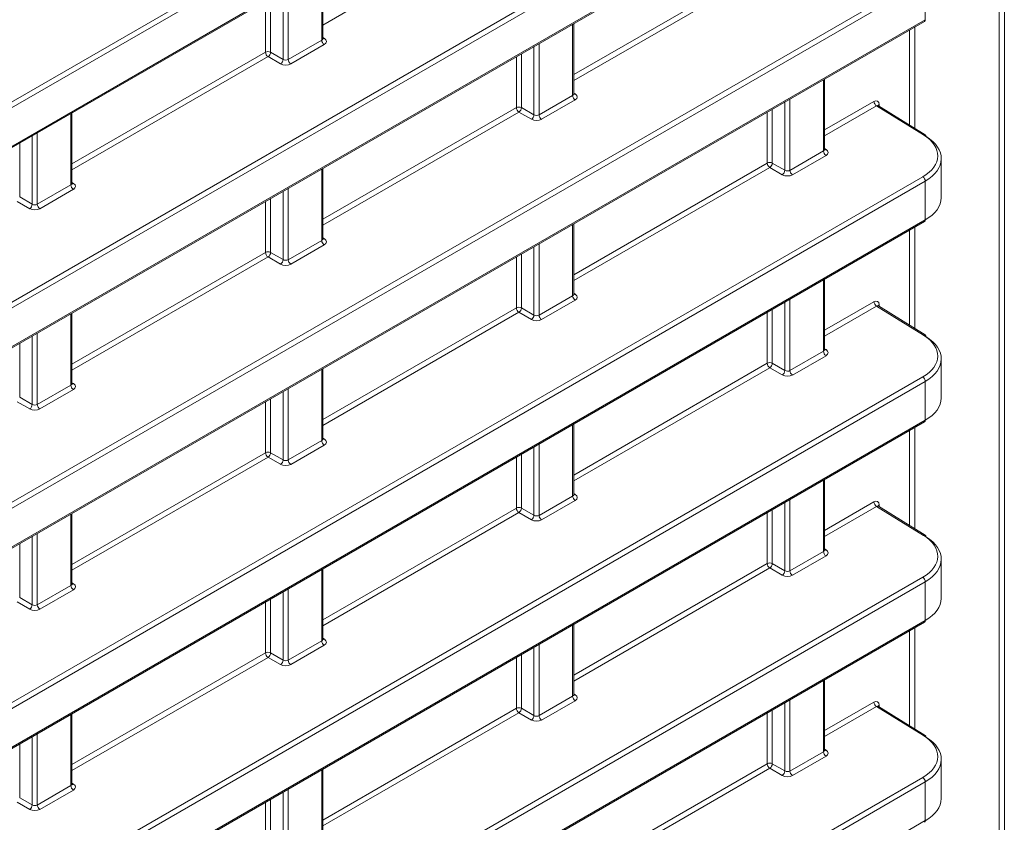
# Model space of a CAD drawing. Header units: millimetres. Extents: x 0 to 1118, y 0 to 864.
# Tile 39 of 146: x 358 to 372, y 172 to 183. Entities that reach past the tile are written whole.
import ezdxf

# ---------------------------------------------------------------- set-up
doc = ezdxf.new("R2010")
doc.units = ezdxf.units.MM

msp = doc.modelspace()

# ---------------------------------------------------------------- linework, layer by layer
at = {"color": 7, "linetype": 'Continuous', "lineweight": 15}
for p, q in [((371.873, 165.715), (371.873, 216.666)), ((371.944, 216.666), (371.944, 165.715)), ((348.856, 176.838), (370.823, 189.519)), ((370.857, 189.458), (348.89, 176.777)), ((348.88, 176.222), (370.847, 188.903)), ((348.89, 176.244), (370.857, 188.926)), ((348.856, 174.086), (370.823, 186.767)), ((370.857, 186.706), (348.89, 174.025)), ((348.89, 173.493), (370.857, 186.174)), ((348.88, 173.47), (370.847, 186.151)), ((362.58, 183.162), (362.58, 184.13)), ((348.856, 171.334), (370.823, 184.015)), ((370.857, 183.954), (348.89, 171.273)), ((370.857, 183.422), (370.857, 183.954)), ((348.88, 170.718), (370.847, 183.399)), ((348.89, 170.741), (370.857, 183.422)), ((366.027, 182.401), (366.027, 183.368)), ((362.104, 182.875), (362.565, 183.142)), ((362.6, 183.081), (362.139, 182.815)), ((361.999, 182.815), (361.827, 182.915)), ((361.862, 182.976), (362.034, 182.877)), ((369.474, 181.639), (369.474, 182.607)), ((365.551, 182.114), (366.012, 182.38)), ((366.047, 182.319), (365.586, 182.053)), ((370.831, 181.84), (370.188, 182.238)), ((370.857, 181.842), (370.213, 182.24)), ((359.133, 181.172), (359.133, 182.14)), ((365.446, 182.054), (365.274, 182.153)), ((365.309, 182.214), (365.481, 182.115)), ((368.998, 181.352), (369.459, 181.618)), ((369.494, 181.557), (369.033, 181.291)), ((368.756, 181.452), (368.928, 181.353)), ((371.077, 180.974), (371.077, 181.512)), ((362.58, 180.411), (362.58, 181.378)), ((368.893, 181.292), (368.721, 181.391)), ((348.856, 168.582), (370.823, 181.264)), ((370.857, 181.203), (348.89, 168.521)), ((358.657, 180.885), (359.118, 181.152)), ((370.857, 180.671), (370.857, 181.203)), ((359.153, 181.091), (358.692, 180.825)), ((358.552, 180.825), (358.379, 180.925)), ((358.415, 180.986), (358.587, 180.887)), ((348.88, 167.966), (370.847, 180.648)), ((348.89, 167.989), (370.857, 180.671)), ((366.027, 179.649), (366.027, 180.617)), ((362.104, 180.124), (362.565, 180.39)), ((361.862, 180.224), (362.034, 180.125)), ((362.6, 180.329), (362.139, 180.063)), ((361.999, 180.064), (361.827, 180.163)), ((369.474, 178.887), (369.474, 179.855)), ((365.551, 179.362), (366.012, 179.628)), ((366.047, 179.567), (365.586, 179.301)), ((365.446, 179.302), (365.274, 179.401)), ((365.309, 179.462), (365.481, 179.363)), ((370.831, 179.088), (370.188, 179.486)), ((370.857, 179.09), (370.213, 179.488)), ((359.133, 178.421), (359.133, 179.388)), ((368.998, 178.6), (369.459, 178.866)), ((369.494, 178.805), (369.033, 178.539)), ((371.077, 178.222), (371.077, 178.76)), ((362.58, 177.659), (362.58, 178.627)), ((368.893, 178.54), (368.721, 178.639)), ((368.756, 178.701), (368.928, 178.601)), ((348.856, 165.831), (370.823, 178.512)), ((370.857, 178.451), (348.89, 165.77)), ((370.857, 177.919), (370.857, 178.451)), ((358.657, 178.134), (359.118, 178.4)), ((359.153, 178.339), (358.692, 178.073)), ((358.415, 178.234), (358.587, 178.135)), ((358.552, 178.074), (358.379, 178.173)), ((348.89, 165.238), (370.857, 177.919)), ((348.88, 165.215), (370.847, 177.896)), ((366.027, 176.897), (366.027, 177.865)), ((362.104, 177.372), (362.565, 177.638)), ((362.6, 177.577), (362.139, 177.311)), ((361.999, 177.312), (361.827, 177.411)), ((361.862, 177.472), (362.034, 177.373)), ((369.474, 176.135), (369.474, 177.103)), ((365.551, 176.61), (366.012, 176.876)), ((365.309, 176.711), (365.481, 176.611)), ((366.047, 176.815), (365.586, 176.549)), ((370.831, 176.336), (370.188, 176.734)), ((370.857, 176.338), (370.213, 176.737)), ((359.133, 175.669), (359.133, 176.637)), ((365.446, 176.55), (365.274, 176.649)), ((368.998, 175.848), (369.459, 176.115)), ((369.494, 176.054), (369.033, 175.788)), ((362.58, 174.907), (362.58, 175.875)), ((368.893, 175.788), (368.721, 175.888)), ((368.756, 175.949), (368.928, 175.85)), ((371.077, 175.47), (371.077, 176.008)), ((348.856, 163.079), (370.823, 175.76)), ((370.857, 175.699), (348.89, 163.018)), ((358.657, 175.382), (359.118, 175.648)), ((370.857, 175.167), (370.857, 175.699)), ((358.415, 175.482), (358.587, 175.383)), ((359.153, 175.587), (358.692, 175.321)), ((358.552, 175.322), (358.379, 175.421)), ((348.88, 162.463), (370.847, 175.144)), ((348.89, 162.486), (370.857, 175.167)), ((366.027, 174.145), (366.027, 175.113)), ((362.104, 174.62), (362.565, 174.886)), ((362.6, 174.825), (362.139, 174.559)), ((361.999, 174.56), (361.827, 174.659)), ((361.862, 174.721), (362.034, 174.621)), ((369.474, 173.384), (369.474, 174.352)), ((365.551, 173.858), (366.012, 174.125)), ((366.047, 174.064), (365.586, 173.798)), ((370.831, 173.585), (370.188, 173.983)), ((370.857, 173.587), (370.213, 173.985)), ((359.133, 172.917), (359.133, 173.885)), ((365.446, 173.798), (365.274, 173.898)), ((365.309, 173.959), (365.481, 173.86)), ((368.998, 173.097), (369.459, 173.363)), ((368.756, 173.197), (368.928, 173.098)), ((369.494, 173.302), (369.033, 173.036)), ((371.077, 172.719), (371.077, 173.257)), ((362.58, 172.155), (362.58, 173.123)), ((368.893, 173.037), (368.721, 173.136)), ((348.856, 160.327), (370.823, 173.008)), ((370.857, 172.947), (348.89, 160.266)), ((370.857, 172.415), (370.857, 172.947)), ((358.657, 172.63), (359.118, 172.896)), ((359.153, 172.835), (358.692, 172.569)), ((358.552, 172.57), (358.379, 172.669)), ((358.415, 172.731), (358.587, 172.631)), ((348.89, 159.734), (370.857, 172.415))]:
    msp.add_line(p, q, dxfattribs=at)
at = {"color": 9, "linetype": 'Continuous', "lineweight": 15}
for p, q in [((365.274, 184.905), (362.58, 183.349)), ((366.027, 182.669), (368.686, 184.204)), ((368.721, 184.143), (366.027, 182.588)), ((362.565, 183.142), (362.565, 184.122)), ((362.104, 183.856), (362.104, 182.875)), ((362.034, 182.877), (362.034, 183.815)), ((361.792, 182.976), (361.792, 183.675)), ((361.862, 183.716), (361.862, 182.976)), ((366.012, 182.38), (366.012, 183.36)), ((370.712, 183.322), (370.712, 181.931)), ((370.642, 181.975), (370.642, 183.281)), ((362.58, 183.176), (362.601, 183.163)), ((365.481, 182.115), (365.481, 183.054)), ((365.551, 183.094), (365.551, 182.114)), ((359.133, 181.44), (361.792, 182.976)), ((361.827, 182.915), (359.133, 181.359)), ((365.239, 182.214), (365.239, 182.914)), ((365.309, 182.954), (365.309, 182.214)), ((369.459, 181.618), (369.459, 182.598)), ((366.027, 182.414), (366.048, 182.401)), ((368.928, 181.353), (368.928, 182.292)), ((368.998, 182.332), (368.998, 181.352)), ((369.474, 181.907), (370.153, 182.299)), ((370.188, 182.238), (369.474, 181.826)), ((370.223, 182.258), (370.223, 182.234)), ((359.118, 181.152), (359.118, 182.132)), ((362.58, 180.679), (365.239, 182.214)), ((365.274, 182.153), (362.58, 180.598)), ((368.686, 181.452), (368.686, 182.152)), ((368.756, 182.192), (368.756, 181.452)), ((358.657, 181.866), (358.657, 180.885)), ((358.415, 181.726), (358.415, 180.986)), ((358.587, 180.887), (358.587, 181.825)), ((369.474, 181.653), (369.495, 181.639)), ((366.027, 179.917), (368.686, 181.452)), ((362.565, 180.39), (362.565, 181.37)), ((368.721, 181.391), (366.027, 179.836)), ((359.133, 181.186), (359.154, 181.173)), ((362.034, 180.125), (362.034, 181.064)), ((362.104, 181.104), (362.104, 180.124)), ((361.792, 180.224), (361.792, 180.924)), ((361.862, 180.964), (361.862, 180.224)), ((366.012, 179.628), (366.012, 180.608)), ((370.642, 179.223), (370.642, 180.529)), ((370.712, 180.57), (370.712, 179.18)), ((362.58, 180.424), (362.601, 180.411)), ((365.551, 180.342), (365.551, 179.362)), ((359.133, 178.689), (361.792, 180.224)), ((365.481, 179.363), (365.481, 180.302)), ((361.827, 180.163), (359.133, 178.608)), ((365.239, 179.462), (365.239, 180.162)), ((365.309, 180.202), (365.309, 179.462)), ((369.459, 178.866), (369.459, 179.847)), ((366.027, 179.663), (366.048, 179.649)), ((368.928, 178.601), (368.928, 179.54)), ((368.998, 179.58), (368.998, 178.6)), ((369.474, 179.155), (370.153, 179.547)), ((362.58, 177.927), (365.239, 179.462)), ((365.274, 179.401), (362.58, 177.846)), ((368.686, 178.7), (368.686, 179.4)), ((368.756, 179.441), (368.756, 178.701)), ((370.188, 179.486), (369.474, 179.074)), ((370.223, 179.506), (370.223, 179.482)), ((359.118, 178.4), (359.118, 179.38)), ((358.587, 178.135), (358.587, 179.074)), ((358.657, 179.114), (358.657, 178.134)), ((358.415, 178.974), (358.415, 178.234)), ((369.474, 178.901), (369.495, 178.888)), ((362.565, 177.638), (362.565, 178.618)), ((366.027, 177.165), (368.686, 178.7)), ((368.721, 178.639), (366.027, 177.084)), ((359.133, 178.434), (359.154, 178.421)), ((362.034, 177.373), (362.034, 178.312)), ((362.104, 178.352), (362.104, 177.372)), ((361.862, 178.212), (361.862, 177.472)), ((361.792, 177.472), (361.792, 178.172)), ((366.012, 176.876), (366.012, 177.857)), ((370.642, 176.471), (370.642, 177.778)), ((370.712, 177.818), (370.712, 176.428)), ((362.58, 177.673), (362.601, 177.659)), ((365.481, 176.611), (365.481, 177.55)), ((365.551, 177.591), (365.551, 176.61)), ((359.133, 175.937), (361.792, 177.472)), ((361.827, 177.411), (359.133, 175.856)), ((365.239, 176.71), (365.239, 177.41)), ((365.309, 177.451), (365.309, 176.711)), ((369.459, 176.115), (369.459, 177.095)), ((366.027, 176.911), (366.048, 176.898)), ((368.998, 176.829), (368.998, 175.848)), ((362.58, 175.175), (365.239, 176.71)), ((368.756, 176.689), (368.756, 175.949)), ((368.928, 175.85), (368.928, 176.788)), ((369.474, 176.403), (370.153, 176.795)), ((370.188, 176.734), (369.474, 176.322)), ((370.223, 176.754), (370.223, 176.73)), ((359.118, 175.648), (359.118, 176.628)), ((365.274, 176.649), (362.58, 175.094)), ((368.686, 175.949), (368.686, 176.648)), ((358.587, 175.383), (358.587, 176.322)), ((358.657, 176.362), (358.657, 175.382)), ((358.415, 176.222), (358.415, 175.482)), ((369.474, 176.149), (369.495, 176.136)), ((366.027, 174.413), (368.686, 175.949)), ((368.721, 175.888), (366.027, 174.332)), ((362.565, 174.886), (362.565, 175.867)), ((359.133, 175.683), (359.154, 175.669)), ((362.034, 174.621), (362.034, 175.56)), ((362.104, 175.601), (362.104, 174.62)), ((361.792, 174.72), (361.792, 175.42)), ((361.862, 175.461), (361.862, 174.721)), ((366.012, 174.125), (366.012, 175.105)), ((370.712, 175.066), (370.712, 173.676)), ((370.642, 173.719), (370.642, 175.026)), ((362.58, 174.921), (362.601, 174.908)), ((365.481, 173.86), (365.481, 174.798)), ((365.551, 174.839), (365.551, 173.858)), ((359.133, 173.185), (361.792, 174.72)), ((361.827, 174.659), (359.133, 173.104)), ((365.239, 173.959), (365.239, 174.658)), ((365.309, 174.699), (365.309, 173.959)), ((369.459, 173.363), (369.459, 174.343)), ((366.027, 174.159), (366.048, 174.146)), ((368.928, 173.098), (368.928, 174.037)), ((368.998, 174.077), (368.998, 173.097)), ((369.474, 173.652), (370.153, 174.043)), ((370.188, 173.983), (369.474, 173.571)), ((370.223, 174.003), (370.223, 173.978)), ((359.118, 172.896), (359.118, 173.877)), ((362.58, 172.423), (365.239, 173.959)), ((365.274, 173.898), (362.58, 172.342)), ((368.686, 173.197), (368.686, 173.897)), ((368.756, 173.937), (368.756, 173.197)), ((358.657, 173.611), (358.657, 172.63)), ((358.415, 173.471), (358.415, 172.731)), ((358.587, 172.631), (358.587, 173.57)), ((369.474, 173.397), (369.495, 173.384)), ((366.027, 171.662), (368.686, 173.197)), ((362.565, 172.135), (362.565, 173.115)), ((368.721, 173.136), (366.027, 171.581)), ((359.133, 172.931), (359.154, 172.918)), ((362.034, 171.87), (362.034, 172.808)), ((362.104, 172.849), (362.104, 171.869)), ((361.792, 171.969), (361.792, 172.668)), ((361.862, 172.709), (361.862, 171.969))]:
    msp.add_line(p, q, dxfattribs=at)
at = {"color": 7, "linetype": 'Continuous', "lineweight": 15}
for centre, radius, start, end in [((370.834, 183.419), 0.0239, 303.9912, 7.3204), ((362.642, 183.145), 0.077, 182.6534, 236.7706), ((361.827, 182.907), 0.0771, 63.2353, 117.3366), ((361.869, 182.979), 0.077, 182.6567, 236.7674), ((361.783, 182.981), 0.0793, 303.522, 356.482), ((361.955, 182.881), 0.0793, 303.519, 356.4801), ((362.181, 182.879), 0.077, 182.6534, 236.7706), ((366.089, 182.383), 0.077, 182.6534, 236.7703), ((370.23, 182.302), 0.0771, 182.6574, 236.7663), ((365.274, 182.145), 0.0771, 63.2372, 117.3396), ((365.316, 182.217), 0.077, 182.657, 236.7667), ((365.23, 182.219), 0.0793, 303.5254, 356.474), ((365.402, 182.12), 0.0793, 303.5171, 356.4823), ((365.628, 182.117), 0.077, 182.6534, 236.7703), ((370.842, 181.822), 0.0247, 353.5902, 52.9761), ((369.536, 181.622), 0.077, 182.6534, 236.7703), ((368.722, 181.384), 0.0771, 63.2372, 117.3396), ((368.763, 181.456), 0.0771, 182.6574, 236.7663), ((368.677, 181.457), 0.0793, 303.5171, 356.4823), ((368.849, 181.358), 0.0793, 303.5254, 356.474), ((369.075, 181.356), 0.077, 182.6534, 236.7703), ((359.195, 181.155), 0.077, 182.6534, 236.7706), ((370.78, 181.199), 0.077, 2.6477, 56.776), ((358.508, 180.891), 0.0793, 303.522, 356.482), ((358.734, 180.889), 0.077, 182.6534, 236.7706), ((370.834, 180.667), 0.0239, 303.9912, 7.3204), ((362.642, 180.393), 0.077, 182.6534, 236.7703), ((361.827, 180.155), 0.0771, 63.2353, 117.3366), ((361.869, 180.227), 0.077, 182.657, 236.7667), ((361.783, 180.229), 0.0793, 303.5225, 356.4818), ((361.955, 180.13), 0.0793, 303.5195, 356.4799), ((362.181, 180.127), 0.077, 182.6534, 236.7703), ((366.089, 179.632), 0.077, 182.6534, 236.7703), ((370.23, 179.551), 0.0771, 182.6574, 236.7663), ((365.274, 179.394), 0.0771, 63.2372, 117.3396), ((365.316, 179.466), 0.0771, 182.6574, 236.7663), ((365.23, 179.467), 0.0793, 303.5254, 356.474), ((365.402, 179.368), 0.0793, 303.5171, 356.4823), ((365.628, 179.366), 0.077, 182.6534, 236.7703), ((370.842, 179.07), 0.0247, 353.5902, 52.9761), ((369.536, 178.87), 0.077, 182.6534, 236.7703), ((368.722, 178.632), 0.0771, 63.2372, 117.3396), ((368.763, 178.704), 0.0771, 182.6574, 236.7663), ((368.677, 178.706), 0.0793, 303.5171, 356.4823), ((368.849, 178.606), 0.0793, 303.5254, 356.474), ((369.075, 178.604), 0.077, 182.6534, 236.7703), ((370.78, 178.447), 0.077, 2.6474, 56.7763), ((359.195, 178.403), 0.077, 182.6534, 236.7703), ((358.508, 178.14), 0.0793, 303.5225, 356.4818), ((358.734, 178.137), 0.077, 182.6534, 236.7703), ((370.834, 177.916), 0.0239, 303.9912, 7.3204), ((362.642, 177.642), 0.077, 182.6534, 236.7703), ((361.827, 177.404), 0.0771, 63.2353, 117.3366), ((361.869, 177.476), 0.0771, 182.6574, 236.7663), ((361.783, 177.477), 0.0793, 303.5225, 356.4818), ((361.955, 177.378), 0.0793, 303.5195, 356.4799), ((362.181, 177.376), 0.077, 182.6534, 236.7703), ((366.089, 176.88), 0.077, 182.6534, 236.7703), ((365.274, 176.642), 0.0771, 63.2372, 117.3396), ((365.316, 176.714), 0.0771, 182.6574, 236.7663), ((365.23, 176.716), 0.0793, 303.5254, 356.474), ((370.23, 176.799), 0.077, 182.6565, 236.7667), ((365.402, 176.616), 0.0793, 303.5171, 356.4823), ((365.628, 176.614), 0.077, 182.6534, 236.7703), ((370.842, 176.319), 0.0247, 353.5946, 52.9703), ((369.536, 176.118), 0.077, 182.6537, 236.7694), ((368.722, 175.88), 0.0771, 63.2372, 117.3396), ((368.763, 175.952), 0.077, 182.6565, 236.7667), ((368.677, 175.954), 0.0793, 303.5181, 356.4819), ((368.849, 175.854), 0.0793, 303.5264, 356.4736), ((369.075, 175.852), 0.077, 182.6537, 236.7694), ((370.78, 175.696), 0.077, 2.6485, 56.7759), ((359.195, 175.652), 0.077, 182.6534, 236.7703), ((358.508, 175.388), 0.0793, 303.5225, 356.4818), ((358.734, 175.386), 0.077, 182.6534, 236.7703), ((370.834, 175.164), 0.0239, 303.9864, 7.3224), ((362.642, 174.89), 0.077, 182.6534, 236.7703), ((361.827, 174.652), 0.0771, 63.2353, 117.3366), ((361.869, 174.724), 0.0771, 182.6574, 236.7663), ((361.783, 174.726), 0.0793, 303.5225, 356.4818), ((361.955, 174.626), 0.0793, 303.5195, 356.4799), ((362.181, 174.624), 0.077, 182.6534, 236.7703), ((366.089, 174.128), 0.077, 182.6537, 236.7694), ((370.23, 174.047), 0.077, 182.6565, 236.7667), ((365.274, 173.89), 0.0771, 63.2372, 117.3396), ((365.316, 173.962), 0.077, 182.6565, 236.7667), ((365.23, 173.964), 0.0793, 303.5264, 356.4736), ((365.402, 173.864), 0.0793, 303.5181, 356.4819), ((365.628, 173.862), 0.077, 182.6537, 236.7694), ((370.842, 173.567), 0.0247, 353.5946, 52.9703), ((369.536, 173.366), 0.077, 182.6522, 236.7721), ((368.722, 173.128), 0.0771, 63.2372, 117.3396), ((368.763, 173.2), 0.077, 182.6565, 236.7667), ((368.677, 173.202), 0.0793, 303.5181, 356.4819), ((368.849, 173.103), 0.0793, 303.5264, 356.4736), ((369.075, 173.1), 0.077, 182.6522, 236.7721), ((370.78, 172.944), 0.077, 2.6485, 56.7759), ((359.195, 172.9), 0.077, 182.6534, 236.7703), ((358.508, 172.636), 0.0793, 303.5225, 356.4818), ((358.734, 172.634), 0.077, 182.6534, 236.7703), ((370.834, 172.412), 0.0239, 303.9866, 7.3251)]:
    msp.add_arc(centre, radius, start, end, dxfattribs=at)
at = {"color": 9, "linetype": 'Continuous', "lineweight": 15}
for centre, radius, start, end in [((362.586, 183.186), 0.0278, 257.8955, 303.5389), ((366.033, 182.424), 0.0278, 257.9093, 303.5338), ((370.235, 182.233), 0.0275, 115.8247, 159.6287), ((370.846, 181.82), 0.0244, 62.7102, 126.4752), ((369.48, 181.663), 0.0278, 257.9026, 303.5299), ((359.138, 181.196), 0.0278, 257.8955, 303.5389), ((362.586, 180.434), 0.0278, 257.9026, 303.5299), ((366.033, 179.673), 0.0278, 257.9093, 303.5338), ((370.235, 179.481), 0.0275, 115.8247, 159.6287), ((370.846, 179.068), 0.0244, 62.6897, 126.4958), ((369.48, 178.911), 0.0278, 257.9026, 303.5299), ((359.138, 178.444), 0.0278, 257.9026, 303.5299), ((362.586, 177.683), 0.0278, 257.9026, 303.5299), ((366.033, 176.921), 0.0278, 257.9093, 303.5338), ((370.235, 176.73), 0.0275, 115.8247, 159.6287), ((370.846, 176.317), 0.0244, 62.7351, 126.4537), ((369.48, 176.159), 0.0278, 257.8792, 303.5492), ((359.138, 175.693), 0.0278, 257.9026, 303.5299), ((362.586, 174.931), 0.0278, 257.9026, 303.5299), ((366.033, 174.169), 0.0278, 257.886, 303.5531), ((370.235, 173.978), 0.0275, 115.8247, 159.6287), ((370.846, 173.565), 0.0244, 62.7351, 126.4537), ((369.48, 173.407), 0.0278, 257.8792, 303.5492), ((359.138, 172.941), 0.0278, 257.9026, 303.5299)]:
    msp.add_arc(centre, radius, start, end, dxfattribs=at)
for centre, major_axis, ratio, start_param, end_param in [((362.53, 183.163), (0.05, -0.0016), 0.597067, 5.516493, 6.301891), ((365.977, 182.402), (0.05, -0.0016), 0.597067, 5.516493, 6.301891), ((370.188, 182.197), (0.0237, 0.0441), 0.576503, 6.24835, 7.050964), ((369.424, 181.64), (0.05, -0.0016), 0.597067, 5.516493, 6.301891), ((359.083, 181.173), (0.05, -0.0016), 0.597067, 5.516493, 6.301891), ((362.53, 180.412), (0.05, -0.0016), 0.597067, 5.516493, 6.301891), ((365.977, 179.65), (0.05, -0.0016), 0.597067, 5.516493, 6.301891), ((370.188, 179.445), (0.0237, 0.0441), 0.576503, 6.24835, 7.050964), ((369.424, 178.888), (0.05, -0.0016), 0.597067, 5.516493, 6.301891), ((359.083, 178.422), (0.05, -0.0016), 0.597067, 5.516493, 6.301891), ((362.53, 177.66), (0.05, -0.0016), 0.597067, 5.516493, 6.301891), ((365.977, 176.898), (0.05, -0.0016), 0.597067, 5.516493, 6.301891), ((370.188, 176.693), (0.0237, 0.0441), 0.576503, 6.24835, 7.050964), ((369.424, 176.136), (0.05, -0.0016), 0.597067, 5.516493, 6.301891), ((359.083, 175.67), (0.05, -0.0016), 0.597067, 5.516493, 6.301891), ((362.53, 174.908), (0.05, -0.0016), 0.597067, 5.516493, 6.301891), ((365.977, 174.146), (0.05, -0.0016), 0.597067, 5.516493, 6.301891), ((370.188, 173.941), (0.0237, 0.0441), 0.576503, 6.24835, 7.050964), ((369.424, 173.385), (0.05, -0.0016), 0.597067, 5.516493, 6.301891), ((359.083, 172.918), (0.05, -0.0016), 0.597067, 5.516493, 6.301891)]:
    msp.add_ellipse(centre, major_axis=major_axis, ratio=ratio, start_param=start_param, end_param=end_param, dxfattribs=at)
at = {"color": 7, "linetype": 'Continuous', "lineweight": 15}
for centre, major_axis, ratio, start_param, end_param in [((362.529, 183.123), (0.1, -0.0015), 0.587275, 5.506822, 7.060165), ((362.068, 182.857), (0.1, -0.0015), 0.587275, 3.953479, 5.506822), ((362.069, 182.897), (0.05, -0.0016), 0.597067, 3.96315, 5.516493), ((365.976, 182.361), (0.1, -0.0015), 0.587275, 5.506822, 7.060165), ((370.153, 182.217), (0.05, 0.0866), 0.577206, 5.497858, 7.06835), ((365.516, 182.136), (0.05, -0.0016), 0.597067, 3.96315, 5.516493), ((365.515, 182.095), (0.1, -0.0015), 0.587275, 3.953479, 5.506822), ((370.328, 181.559), (0.7, -0.011), 0.587275, 5.506822, 7.060165), ((370.327, 181.519), (0.75, -0.011), 0.586615, 5.5062, 7.059544), ((369.423, 181.599), (0.1, -0.0015), 0.587275, 5.506822, 7.060165), ((368.963, 181.333), (0.1, -0.0015), 0.587275, 3.953479, 5.506822), ((368.963, 181.374), (0.05, -0.0016), 0.597067, 3.96315, 5.516493), ((359.082, 181.133), (0.1, -0.0015), 0.587275, 5.506822, 7.060165), ((358.622, 180.907), (0.05, -0.0016), 0.597067, 3.96315, 5.516493), ((370.327, 180.967), (0.75, 0.01), 0.567807, 5.489905, 6.275303), ((358.621, 180.867), (0.1, -0.0015), 0.587275, 3.953479, 5.506822), ((362.529, 180.371), (0.1, -0.0015), 0.587275, 5.506822, 7.060165), ((362.069, 180.146), (0.05, -0.0016), 0.597067, 3.96315, 5.516493), ((362.068, 180.105), (0.1, -0.0015), 0.587275, 3.953479, 5.506822), ((365.976, 179.609), (0.1, -0.0015), 0.587275, 5.506822, 7.060165), ((370.153, 179.465), (0.05, 0.0866), 0.577206, 5.497858, 7.06835), ((365.515, 179.343), (0.1, -0.0015), 0.587275, 3.953479, 5.506822), ((365.516, 179.384), (0.05, -0.0016), 0.597067, 3.96315, 5.516493), ((370.328, 178.808), (0.7, -0.011), 0.587275, 5.506822, 7.060165), ((370.327, 178.767), (0.75, -0.011), 0.586615, 5.5062, 7.059544), ((369.423, 178.848), (0.1, -0.0015), 0.587275, 5.506822, 7.060165), ((368.963, 178.622), (0.05, -0.0016), 0.597067, 3.96315, 5.516493), ((368.963, 178.582), (0.1, -0.0015), 0.587275, 3.953479, 5.506822), ((359.082, 178.381), (0.1, -0.0015), 0.587275, 5.506822, 7.060165), ((370.327, 178.215), (0.75, 0.01), 0.567807, 5.489905, 6.275303), ((358.621, 178.115), (0.1, -0.0015), 0.587275, 3.953479, 5.506822), ((358.622, 178.156), (0.05, -0.0016), 0.597067, 3.96315, 5.516493), ((362.529, 177.619), (0.1, -0.0015), 0.587275, 5.506822, 7.060165), ((362.069, 177.394), (0.05, -0.0016), 0.597067, 3.96315, 5.516493), ((362.068, 177.353), (0.1, -0.0015), 0.587275, 3.953479, 5.506822), ((365.976, 176.858), (0.1, -0.0015), 0.587275, 5.506822, 7.060165), ((370.153, 176.714), (0.05, 0.0866), 0.577206, 5.497858, 7.06835), ((365.516, 176.632), (0.05, -0.0016), 0.597067, 3.96315, 5.516493), ((365.515, 176.592), (0.1, -0.0015), 0.587275, 3.953479, 5.506822), ((370.328, 176.056), (0.7, -0.011), 0.587275, 5.506822, 7.060165), ((370.327, 176.015), (0.75, -0.011), 0.586615, 5.5062, 7.059544), ((369.423, 176.096), (0.1, -0.0015), 0.587275, 5.506822, 7.060165), ((368.963, 175.83), (0.1, -0.0015), 0.587275, 3.953479, 5.506822), ((368.963, 175.87), (0.05, -0.0016), 0.597067, 3.96315, 5.516493), ((359.082, 175.629), (0.1, -0.0015), 0.587275, 5.506822, 7.060165), ((370.327, 175.463), (0.75, 0.01), 0.567807, 5.489905, 6.275303), ((358.622, 175.404), (0.05, -0.0016), 0.597067, 3.96315, 5.516493), ((358.621, 175.363), (0.1, -0.0015), 0.587275, 3.953479, 5.506822), ((362.529, 174.868), (0.1, -0.0015), 0.587275, 5.506822, 7.060165), ((362.068, 174.602), (0.1, -0.0015), 0.587275, 3.953479, 5.506822), ((362.069, 174.642), (0.05, -0.0016), 0.597067, 3.96315, 5.516493), ((365.976, 174.106), (0.1, -0.0015), 0.587275, 5.506822, 7.060165), ((370.153, 173.962), (0.05, 0.0866), 0.577206, 5.497858, 7.06835), ((365.516, 173.88), (0.05, -0.0016), 0.597067, 3.96315, 5.516493), ((365.515, 173.84), (0.1, -0.0015), 0.587275, 3.953479, 5.506822), ((370.328, 173.304), (0.7, -0.011), 0.587275, 5.506822, 7.060165), ((370.327, 173.264), (0.75, -0.011), 0.586615, 5.5062, 7.059544), ((369.423, 173.344), (0.1, -0.0015), 0.587275, 5.506822, 7.060165), ((368.963, 173.078), (0.1, -0.0015), 0.587275, 3.953479, 5.506822), ((368.963, 173.119), (0.05, -0.0016), 0.597067, 3.96315, 5.516493), ((359.082, 172.878), (0.1, -0.0015), 0.587275, 5.506822, 7.060165), ((358.622, 172.652), (0.05, -0.0016), 0.597067, 3.96315, 5.516493), ((370.327, 172.711), (0.75, 0.01), 0.567807, 5.489905, 6.275303), ((358.621, 172.612), (0.1, -0.0015), 0.587275, 3.953479, 5.506822)]:
    msp.add_ellipse(centre, major_axis=major_axis, ratio=ratio, start_param=start_param, end_param=end_param, dxfattribs=at)
for points, knots in [([(362.581, 183.157), (362.581, 183.157), (362.581, 183.156), (362.579, 183.161), (362.58, 183.162), (362.58, 183.162)], [0, 0, 0, 0, 0.251397, 0.972173, 1, 1, 1, 1]), ([(366.028, 182.395), (366.028, 182.395), (366.028, 182.394), (366.026, 182.399), (366.027, 182.4), (366.027, 182.4)], [0, 0, 0, 0, 0.251487, 0.972069, 1, 1, 1, 1]), ([(370.213, 182.24), (370.21, 182.243), (370.208, 182.246), (370.208, 182.245), (370.208, 182.245)], [0, 0, 0, 0, 0.957683, 1, 1, 1, 1]), ([(369.475, 181.633), (369.475, 181.633), (369.475, 181.633), (369.474, 181.637), (369.474, 181.639), (369.474, 181.639)], [0, 0, 0, 0, 0.251381, 0.972173, 1, 1, 1, 1]), ([(359.134, 181.167), (359.134, 181.167), (359.134, 181.166), (359.132, 181.171), (359.133, 181.172), (359.133, 181.172)], [0, 0, 0, 0, 0.251503, 0.972069, 1, 1, 1, 1]), ([(362.581, 180.405), (362.581, 180.405), (362.581, 180.404), (362.579, 180.409), (362.58, 180.41), (362.58, 180.41)], [0, 0, 0, 0, 0.251381, 0.972173, 1, 1, 1, 1]), ([(366.028, 179.643), (366.028, 179.643), (366.028, 179.643), (366.026, 179.647), (366.027, 179.649), (366.027, 179.649)], [0, 0, 0, 0, 0.251487, 0.972069, 1, 1, 1, 1]), ([(370.213, 179.488), (370.21, 179.492), (370.208, 179.495), (370.208, 179.493), (370.208, 179.493)], [0, 0, 0, 0, 0.957683, 1, 1, 1, 1]), ([(369.475, 178.882), (369.475, 178.881), (369.475, 178.881), (369.474, 178.885), (369.474, 178.887), (369.474, 178.887)], [0, 0, 0, 0, 0.251381, 0.972173, 1, 1, 1, 1]), ([(359.134, 178.415), (359.134, 178.415), (359.134, 178.414), (359.132, 178.419), (359.133, 178.42), (359.133, 178.42)], [0, 0, 0, 0, 0.251487, 0.972069, 1, 1, 1, 1]), ([(362.581, 177.653), (362.581, 177.653), (362.581, 177.653), (362.579, 177.657), (362.58, 177.659), (362.58, 177.659)], [0, 0, 0, 0, 0.251381, 0.972173, 1, 1, 1, 1]), ([(366.028, 176.892), (366.028, 176.891), (366.028, 176.891), (366.026, 176.895), (366.027, 176.897), (366.027, 176.897)], [0, 0, 0, 0, 0.251487, 0.972069, 1, 1, 1, 1]), ([(370.213, 176.737), (370.21, 176.74), (370.208, 176.743), (370.208, 176.741), (370.208, 176.741)], [0, 0, 0, 0, 0.957704, 1, 1, 1, 1]), ([(369.475, 176.13), (369.475, 176.13), (369.475, 176.129), (369.474, 176.134), (369.474, 176.135), (369.474, 176.135)], [0, 0, 0, 0, 0.251394, 0.972196, 1, 1, 1, 1]), ([(359.134, 175.663), (359.134, 175.663), (359.134, 175.663), (359.132, 175.667), (359.133, 175.669), (359.133, 175.669)], [0, 0, 0, 0, 0.251487, 0.972069, 1, 1, 1, 1]), ([(362.581, 174.902), (362.581, 174.901), (362.581, 174.901), (362.579, 174.905), (362.58, 174.907), (362.58, 174.907)], [0, 0, 0, 0, 0.251381, 0.972173, 1, 1, 1, 1]), ([(366.028, 174.14), (366.028, 174.14), (366.028, 174.139), (366.026, 174.144), (366.027, 174.145), (366.027, 174.145)], [0, 0, 0, 0, 0.2515, 0.972091, 1, 1, 1, 1]), ([(370.213, 173.985), (370.21, 173.988), (370.208, 173.991), (370.208, 173.99), (370.208, 173.99)], [0, 0, 0, 0, 0.957704, 1, 1, 1, 1]), ([(369.475, 173.378), (369.475, 173.378), (369.475, 173.377), (369.474, 173.382), (369.474, 173.383), (369.474, 173.384)], [0, 0, 0, 0, 0.251394, 0.972196, 1, 1, 1, 1]), ([(359.134, 172.912), (359.134, 172.911), (359.134, 172.911), (359.132, 172.915), (359.133, 172.917), (359.133, 172.917)], [0, 0, 0, 0, 0.251487, 0.972069, 1, 1, 1, 1])]:
    msp.add_open_spline(points, degree=3, knots=knots, dxfattribs=at)

doc.saveas('drawing.dxf')
